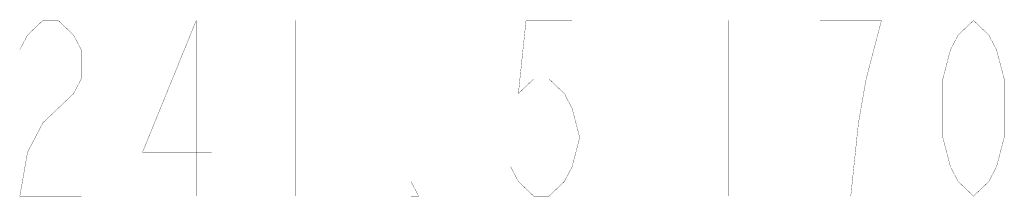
# Model space of a CAD drawing. Header units: millimetres. Extents: x 0 to 8410, y 0 to 5940.
# Tile 35 of 122: x 2723 to 3088, y 5412 to 5478. Entities that reach past the tile are written whole.
import ezdxf

# ---------------------------------------------------------------- set-up
doc = ezdxf.new("R2010")
doc.units = ezdxf.units.MM
doc.header["$LTSCALE"] = 462.55
doc.layers.add('204102000021_DXF_DIMENSION', color=7, linetype='CONTINUOUS')

msp = doc.modelspace()

# ---------------------------------------------------------------- linework, layer by layer
at = {"layer": '204102000021_DXF_DIMENSION', "color": 5, "linetype": 'Continuous', "const_width": 0.1}
for points in [[(2722.642, 5466.433), (2725.485, 5471.85), (2731.173, 5477.266), (2736.86, 5477.266), (2742.548, 5471.85), (2745.391, 5466.433), (2745.391, 5455.6), (2742.548, 5450.183), (2736.86, 5444.766), (2731.173, 5439.35), (2725.485, 5428.516), (2722.642, 5412.266), (2745.391, 5412.266)], [(2788.048, 5412.266), (2788.048, 5477.266), (2768.142, 5428.516), (2793.735, 5428.516)], [(2825.016, 5477.266), (2825.016, 5412.266)], [(2927.392, 5477.266), (2910.329, 5477.266), (2907.485, 5450.183), (2913.173, 5455.6), (2918.86, 5455.6), (2924.548, 5450.183), (2927.392, 5444.766), (2930.235, 5433.933), (2927.392, 5423.1), (2924.548, 5417.683), (2918.86, 5412.266), (2913.173, 5412.266), (2907.485, 5417.683), (2904.641, 5423.1)], [(2985.239, 5477.266), (2985.239, 5412.266)], [(3036.426, 5455.6), (3042.114, 5477.266), (3019.364, 5477.266)], [(3076.239, 5412.266), (3070.551, 5417.683), (3067.707, 5423.1), (3064.864, 5433.933), (3064.864, 5455.6), (3067.707, 5466.433), (3070.551, 5471.85), (3076.239, 5477.266), (3081.926, 5471.85), (3084.77, 5466.433), (3087.614, 5455.6), (3087.614, 5433.933), (3084.77, 5423.1), (3081.926, 5417.683), (3076.239, 5412.266)], [(3030.739, 5412.266), (3033.583, 5439.35), (3036.426, 5455.6)], [(2870.517, 5412.266), (2867.673, 5412.266), (2867.673, 5417.683), (2870.517, 5412.266)]]:
    msp.add_lwpolyline(points, dxfattribs=at)

doc.saveas('drawing.dxf')
